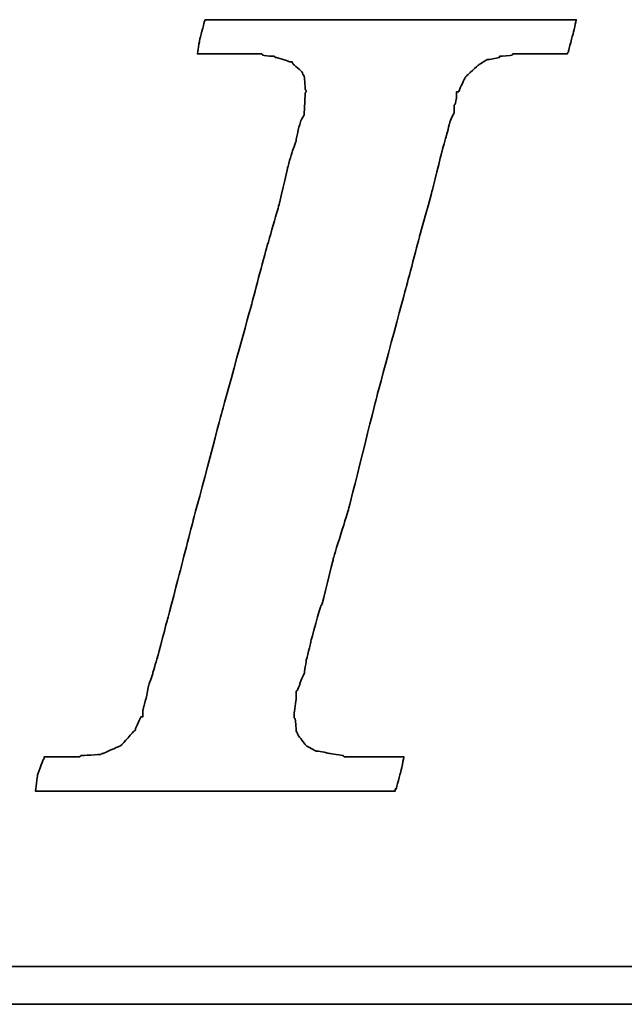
# Model space of a CAD drawing. Header units: millimetres. Extents: x 2482 to 2789, y 455 to 558.
# Tile 33 of 55: x 2709.28 to 2711.7, y 487.4 to 491.34. Entities that reach past the tile are written whole.
import ezdxf

# ---------------------------------------------------------------- set-up
doc = ezdxf.new("R2010")
doc.units = ezdxf.units.MM
doc.header["$LTSCALE"] = 0.2
doc.layers.add('layer 1', color=7, linetype='Continuous')

# ---------------------------------------------------------------- blocks, each defined once
blk = doc.blocks.new('TBI MOTION logo(完整正式版)')
at = {"layer": 'layer 1', "color": 22, "lineweight": 35}
for points, knots in [([(-40.59125, -7.94375), (-40.59125, -7.94375), (-40.97375, -7.94375), (-40.97375, -7.94375), (-40.97375, -7.94375), (-40.97375, -7.94375), (-41.38125, -7.94375), (-41.38125, -7.94375), (-41.38125, -7.94375), (-41.38125, -7.94375), (-41.54875, -7.94375), (-41.54875, -7.94375), (-41.54875, -7.94375), (-41.54875, -7.94375), (-41.59875, -7.94375), (-41.59875, -7.94375), (-41.59875, -7.94375), (-41.59875, -7.94375), (-41.88375, -7.94375), (-41.88375, -7.94375), (-41.88375, -7.94375), (-41.88375, -7.94375), (-41.90875, -7.91875), (-41.90875, -7.91875), (-41.90875, -7.91875), (-41.90875, -7.91875), (-42.19875, -7.87125), (-42.19875, -7.87125), (-42.19875, -7.87125), (-42.19875, -7.87125), (-42.43875, -7.82375), (-42.43875, -7.82375), (-42.43875, -7.82375), (-42.43875, -7.82375), (-42.45875, -7.82375), (-42.45875, -7.82375), (-42.45875, -7.82375), (-42.45875, -7.82375), (-42.48625, -7.82375), (-42.48625, -7.82375), (-42.48625, -7.82375), (-42.48625, -7.82375), (-42.67625, -7.72375), (-42.67625, -7.72375), (-42.67625, -7.72375), (-42.67625, -7.72375), (-42.70125, -7.70375), (-42.70125, -7.70375), (-42.70125, -7.70375), (-42.70125, -7.70375), (-42.72375, -7.67875), (-42.72375, -7.67875), (-42.72375, -7.67875), (-42.72375, -7.67875), (-42.86875, -7.48875), (-42.86875, -7.48875), (-42.86875, -7.48875), (-42.86875, -7.48875), (-42.89375, -7.43875), (-42.89375, -7.43875), (-42.89375, -7.43875), (-42.89375, -7.43875), (-42.91875, -7.38875), (-42.91875, -7.38875), (-42.91875, -7.38875), (-42.91875, -7.38875), (-42.93875, -7.12875), (-42.93875, -7.12875), (-42.93875, -7.12875), (-42.93875, -7.12875), (-42.96375, -7.10375), (-42.96375, -7.10375), (-42.96375, -7.10375), (-42.96375, -7.10375), (-42.96375, -7.05375), (-42.96375, -7.05375), (-42.96375, -7.05375), (-42.96375, -7.05375), (-42.96375, -7.00875), (-42.96375, -7.00875), (-42.96375, -7.00875), (-42.96375, -7.00875), (-42.91875, -6.69625), (-42.91875, -6.69625), (-42.91875, -6.69625), (-42.91875, -6.69625), (-42.91875, -6.62375), (-42.91875, -6.62375), (-42.91875, -6.62375), (-42.91875, -6.62375), (-42.91875, -6.59625), (-42.91875, -6.59625), (-42.91875, -6.59625), (-42.91875, -6.59625), (-42.91875, -6.57375), (-42.91875, -6.57375), (-42.91875, -6.57375), (-42.91875, -6.57375), (-42.91875, -6.52875), (-42.91875, -6.52875), (-42.91875, -6.52875), (-42.91875, -6.52875), (-42.89375, -6.50375), (-42.89375, -6.50375), (-42.89375, -6.50375), (-42.89375, -6.50375), (-42.84375, -6.38375), (-42.84375, -6.38375), (-42.84375, -6.38375), (-42.84375, -6.38375), (-42.84375, -6.35875), (-42.84375, -6.35875), (-42.84375, -6.35875), (-42.84375, -6.35875), (-42.74625, -6.14375), (-42.74625, -6.14375), (-42.74625, -6.14375), (-42.74625, -6.14375), (-42.70125, -5.85375), (-42.70125, -5.85375), (-42.70125, -5.85375), (-42.70125, -5.85375), (-42.60375, -5.47125), (-42.60375, -5.47125), (-42.60375, -5.47125), (-42.60375, -5.47125), (-42.60375, -5.44875), (-42.60375, -5.44875), (-42.60375, -5.44875), (-42.60375, -5.44875), (-42.38875, -4.67875), (-42.38875, -4.67875), (-42.38875, -4.67875), (-42.38875, -4.67875), (-42.36375, -4.65375), (-42.36375, -4.65375), (-42.36375, -4.65375), (-42.36375, -4.65375), (-42.12375, -3.69625), (-42.12375, -3.69625), (-42.12375, -3.69625), (-42.12375, -3.69625), (-42.12375, -3.67374), (-42.12375, -3.67374), (-42.12375, -3.67374), (-42.12375, -3.67374), (-41.78875, -2.59374), (-41.78875, -2.59374), (-41.78875, -2.59374), (-41.78875, -2.59374), (-41.18875, -0.19375), (-41.18875, -0.19375), (-41.18875, -0.19375), (-41.18875, -0.19375), (-40.54375, 2.20624), (-40.54375, 2.20624), (-40.54375, 2.20624), (-40.54375, 2.20624), (-40.25375, 3.30875), (-40.25375, 3.30875), (-40.25375, 3.30875), (-40.25375, 3.30875), (-39.98875, 4.27125), (-39.98875, 4.27125), (-39.98875, 4.27125), (-39.98875, 4.27125), (-39.77375, 5.13125), (-39.77375, 5.13125), (-39.77375, 5.13125), (-39.77375, 5.13125), (-39.67875, 5.47125), (-39.67875, 5.47125), (-39.67875, 5.47125), (-39.67875, 5.47125), (-39.60375, 5.75625), (-39.60375, 5.75625), (-39.60375, 5.75625), (-39.60375, 5.75625), (-39.60375, 5.78125), (-39.60375, 5.78125), (-39.60375, 5.78125), (-39.60375, 5.78125), (-39.50875, 5.97125), (-39.50875, 5.97125), (-39.50875, 5.97125), (-39.50875, 5.97125), (-39.50875, 6.13875), (-39.50875, 6.13875), (-39.50875, 6.13875), (-39.50875, 6.13875), (-39.48625, 6.16625), (-39.48625, 6.16625), (-39.48625, 6.16625), (-39.48625, 6.16625), (-39.46125, 6.28625), (-39.46125, 6.28625), (-39.46125, 6.28625), (-39.46125, 6.28625), (-39.46125, 6.42625), (-39.46125, 6.42625), (-39.46125, 6.42625), (-39.46125, 6.42625), (-39.41375, 6.42625), (-39.41375, 6.42625), (-39.41375, 6.42625), (-39.41375, 6.42625), (-39.29375, 6.69125), (-39.29375, 6.69125), (-39.29375, 6.69125), (-39.29375, 6.69125), (-39.26875, 6.74125), (-39.26875, 6.74125), (-39.26875, 6.74125), (-39.26875, 6.74125), (-39.24375, 6.76625), (-39.24375, 6.76625), (-39.24375, 6.76625), (-39.24375, 6.76625), (-38.98375, 7.00624), (-38.98375, 7.00624), (-38.98375, 7.00624), (-38.98375, 7.00624), (-38.95625, 7.02624), (-38.95625, 7.02624), (-38.95625, 7.02624), (-38.95625, 7.02624), (-38.78875, 7.12624), (-38.78875, 7.12624), (-38.78875, 7.12624), (-38.78875, 7.12624), (-38.76375, 7.12624), (-38.76375, 7.12624), (-38.76375, 7.12624), (-38.76375, 7.12624), (-38.74375, 7.12624), (-38.74375, 7.12624), (-38.74375, 7.12624), (-38.74375, 7.12624), (-38.52875, 7.17125), (-38.52875, 7.17125), (-38.52875, 7.17125), (-38.52875, 7.17125), (-38.52875, 7.19624), (-38.52875, 7.19624), (-38.52875, 7.19624), (-38.52875, 7.19624), (-38.50375, 7.19624), (-38.50375, 7.19624), (-38.50375, 7.19624), (-38.50375, 7.19624), (-38.26125, 7.21875), (-38.26125, 7.21875), (-38.26125, 7.21875), (-38.26125, 7.21875), (-38.23875, 7.24624), (-38.23875, 7.24624), (-38.23875, 7.24624), (-38.23875, 7.24624), (-38.21625, 7.24624), (-38.21625, 7.24624), (-38.21625, 7.24624), (-38.21625, 7.24624), (-38.18875, 7.24624), (-38.18875, 7.24624), (-38.18875, 7.24624), (-38.18875, 7.24624), (-37.90375, 7.24624), (-37.90375, 7.24624), (-37.90375, 7.24624), (-37.90375, 7.24624), (-37.85375, 7.24624), (-37.85375, 7.24624), (-37.85375, 7.24624), (-37.85375, 7.24624), (-37.75875, 7.24624), (-37.75875, 7.24624), (-37.75875, 7.24624), (-37.75875, 7.24624), (-37.42375, 7.24624), (-37.42375, 7.24624), (-37.42375, 7.24624), (-37.42375, 7.24624), (-37.08875, 7.24624), (-37.08875, 7.24624), (-37.08875, 7.24624), (-37.08875, 7.24624), (-37.06375, 7.24624), (-37.06375, 7.24624), (-37.06375, 7.24624), (-37.06375, 7.24624), (-37.06375, 7.26624), (-37.06375, 7.26624), (-37.06375, 7.26624), (-37.06375, 7.26624), (-37.03875, 7.29125), (-37.03875, 7.29125), (-37.03875, 7.29125), (-37.03875, 7.29125), (-37.03875, 7.31625), (-37.03875, 7.31625), (-37.03875, 7.31625), (-37.03875, 7.31625), (-36.94125, 7.67625), (-36.94125, 7.67625), (-36.94125, 7.67625), (-36.94125, 7.67625), (-36.86875, 7.98625), (-36.86875, 7.98625), (-36.86875, 7.98625), (-36.86875, 7.98625), (-36.98875, 7.98625), (-36.98875, 7.98625), (-36.98875, 7.98625), (-36.98875, 7.98625), (-37.42375, 7.98625), (-37.42375, 7.98625), (-37.42375, 7.98625), (-37.42375, 7.98625), (-37.94875, 7.98625), (-37.94875, 7.98625), (-37.94875, 7.98625), (-37.94875, 7.98625), (-38.57375, 7.98625), (-38.57375, 7.98625), (-38.57375, 7.98625), (-38.57375, 7.98625), (-39.29375, 7.98625), (-39.29375, 7.98625), (-39.29375, 7.98625), (-39.29375, 7.98625), (-40.82875, 7.98625), (-40.82875, 7.98625), (-40.82875, 7.98625), (-40.82875, 7.98625), (-42.36375, 7.98625), (-42.36375, 7.98625), (-42.36375, 7.98625), (-42.36375, 7.98625), (-43.08375, 7.98625), (-43.08375, 7.98625), (-43.08375, 7.98625), (-43.08375, 7.98625), (-43.70875, 7.98625), (-43.70875, 7.98625), (-43.70875, 7.98625), (-43.70875, 7.98625), (-44.23375, 7.98625), (-44.23375, 7.98625), (-44.23375, 7.98625), (-44.23375, 7.98625), (-44.66875, 7.98625), (-44.66875, 7.98625), (-44.66875, 7.98625), (-44.66875, 7.98625), (-44.88375, 7.98625), (-44.88375, 7.98625), (-44.88375, 7.98625), (-44.88375, 7.98625), (-44.90875, 7.94125), (-44.90875, 7.94125), (-44.90875, 7.94125), (-44.90875, 7.94125), (-44.90875, 7.91625), (-44.90875, 7.91625), (-44.90875, 7.91625), (-44.90875, 7.91625), (-45.00375, 7.55625), (-45.00375, 7.55625), (-45.00375, 7.55625), (-45.00375, 7.55625), (-45.05375, 7.24624), (-45.05375, 7.24624), (-45.05375, 7.24624), (-45.05375, 7.24624), (-44.61875, 7.24624), (-44.61875, 7.24624), (-44.61875, 7.24624), (-44.61875, 7.24624), (-44.11375, 7.24624), (-44.11375, 7.24624), (-44.11375, 7.24624), (-44.11375, 7.24624), (-43.99375, 7.24624), (-43.99375, 7.24624), (-43.99375, 7.24624), (-43.99375, 7.24624), (-43.94625, 7.24624), (-43.94625, 7.24624), (-43.94625, 7.24624), (-43.94625, 7.24624), (-43.92374, 7.24624), (-43.92374, 7.24624), (-43.92374, 7.24624), (-43.92374, 7.24624), (-43.65875, 7.24624), (-43.65875, 7.24624), (-43.65875, 7.24624), (-43.65875, 7.24624), (-43.63875, 7.21875), (-43.63875, 7.21875), (-43.63875, 7.21875), (-43.63875, 7.21875), (-43.46875, 7.19624), (-43.46875, 7.19624), (-43.46875, 7.19624), (-43.46875, 7.19624), (-43.39875, 7.19624), (-43.39875, 7.19624), (-43.39875, 7.19624), (-43.39875, 7.19624), (-43.37125, 7.17125), (-43.37125, 7.17125), (-43.37125, 7.17125), (-43.37125, 7.17125), (-43.34875, 7.17125), (-43.34875, 7.17125), (-43.34875, 7.17125), (-43.34875, 7.17125), (-43.20375, 7.12624), (-43.20375, 7.12624), (-43.20375, 7.12624), (-43.20375, 7.12624), (-43.05875, 7.07624), (-43.05875, 7.07624), (-43.05875, 7.07624), (-43.05875, 7.07624), (-43.01375, 7.07624), (-43.01375, 7.07624), (-43.01375, 7.07624), (-43.01375, 7.07624), (-42.98875, 7.02624), (-42.98875, 7.02624), (-42.98875, 7.02624), (-42.98875, 7.02624), (-42.79875, 6.86125), (-42.79875, 6.86125), (-42.79875, 6.86125), (-42.79875, 6.86125), (-42.77375, 6.81125), (-42.77375, 6.81125), (-42.77375, 6.81125), (-42.77375, 6.81125), (-42.74625, 6.76625), (-42.74625, 6.76625), (-42.74625, 6.76625), (-42.74625, 6.76625), (-42.72375, 6.47625), (-42.72375, 6.47625), (-42.72375, 6.47625), (-42.72375, 6.47625), (-42.70125, 6.45124), (-42.70125, 6.45124), (-42.70125, 6.45124), (-42.70125, 6.45124), (-42.70125, 6.42625), (-42.70125, 6.42625), (-42.70125, 6.42625), (-42.70125, 6.42625), (-42.72375, 6.40625), (-42.72375, 6.40625), (-42.72375, 6.40625), (-42.72375, 6.40625), (-42.74625, 5.97125), (-42.74625, 5.97125), (-42.74625, 5.97125), (-42.74625, 5.97125), (-42.74625, 5.94625), (-42.74625, 5.94625), (-42.74625, 5.94625), (-42.74625, 5.94625), (-42.74625, 5.92625), (-42.74625, 5.92625), (-42.74625, 5.92625), (-42.74625, 5.92625), (-42.77375, 5.87625), (-42.77375, 5.87625), (-42.77375, 5.87625), (-42.77375, 5.87625), (-42.81875, 5.80625), (-42.81875, 5.80625), (-42.81875, 5.80625), (-42.81875, 5.80625), (-42.86875, 5.63625), (-42.86875, 5.63625), (-42.86875, 5.63625), (-42.86875, 5.63625), (-42.91875, 5.39625), (-42.91875, 5.39625), (-42.91875, 5.39625), (-42.91875, 5.39625), (-42.91875, 5.37124), (-42.91875, 5.37124), (-42.91875, 5.37124), (-42.91875, 5.37124), (-43.01375, 5.10874), (-43.01375, 5.10874), (-43.01375, 5.10874), (-43.01375, 5.10874), (-43.10875, 4.77124), (-43.10875, 4.77124), (-43.10875, 4.77124), (-43.10875, 4.77124), (-43.29875, 3.95625), (-43.29875, 3.95625), (-43.29875, 3.95625), (-43.29875, 3.95625), (-43.58875, 2.95125), (-43.58875, 2.95125), (-43.58875, 2.95125), (-43.58875, 2.95125), (-43.87375, 1.87125), (-43.87375, 1.87125), (-43.87375, 1.87125), (-43.87375, 1.87125), (-44.52625, -0.50374), (-44.52625, -0.50374), (-44.52625, -0.50374), (-44.52625, -0.50374), (-45.14875, -2.85375), (-45.14875, -2.85375), (-45.14875, -2.85375), (-45.14875, -2.85375), (-45.43375, -3.95875), (-45.43375, -3.95875), (-45.43375, -3.95875), (-45.43375, -3.95875), (-45.69875, -4.96875), (-45.69875, -4.96875), (-45.69875, -4.96875), (-45.69875, -4.96875), (-45.91375, -5.78375), (-45.91375, -5.78375), (-45.91375, -5.78375), (-45.91375, -5.78375), (-46.01375, -6.11875), (-46.01375, -6.11875), (-46.01375, -6.11875), (-46.01375, -6.11875), (-46.01375, -6.14375), (-46.01375, -6.14375), (-46.01375, -6.14375), (-46.01375, -6.14375), (-46.10875, -6.40875), (-46.10875, -6.40875), (-46.10875, -6.40875), (-46.10875, -6.40875), (-46.15375, -6.64875), (-46.15375, -6.64875), (-46.15375, -6.64875), (-46.15375, -6.64875), (-46.20375, -6.83875), (-46.20375, -6.83875), (-46.20375, -6.83875), (-46.20375, -6.83875), (-46.22875, -6.93375), (-46.22875, -6.93375), (-46.22875, -6.93375), (-46.22875, -6.93375), (-46.22875, -7.07875), (-46.22875, -7.07875), (-46.22875, -7.07875), (-46.22875, -7.07875), (-46.27375, -7.07875), (-46.27375, -7.07875), (-46.27375, -7.07875), (-46.27375, -7.07875), (-46.39375, -7.34375), (-46.39375, -7.34375), (-46.39375, -7.34375), (-46.39375, -7.34375), (-46.39375, -7.36875), (-46.39375, -7.36875), (-46.39375, -7.36875), (-46.39375, -7.36875), (-46.42125, -7.38875), (-46.42125, -7.38875), (-46.42125, -7.38875), (-46.42125, -7.38875), (-46.68375, -7.67875), (-46.68375, -7.67875), (-46.68375, -7.67875), (-46.68375, -7.67875), (-46.70875, -7.70375), (-46.70875, -7.70375), (-46.70875, -7.70375), (-46.70875, -7.70375), (-46.75375, -7.72375), (-46.75375, -7.72375), (-46.75375, -7.72375), (-46.75375, -7.72375), (-47.08875, -7.87125), (-47.08875, -7.87125), (-47.08875, -7.87125), (-47.08875, -7.87125), (-47.11625, -7.87125), (-47.11625, -7.87125), (-47.11625, -7.87125), (-47.11625, -7.87125), (-47.13875, -7.89375), (-47.13875, -7.89375), (-47.13875, -7.89375), (-47.13875, -7.89375), (-47.56875, -7.91875), (-47.56875, -7.91875), (-47.56875, -7.91875), (-47.56875, -7.91875), (-47.59625, -7.94375), (-47.59625, -7.94375), (-47.59625, -7.94375), (-47.59625, -7.94375), (-47.64375, -7.94375), (-47.64375, -7.94375), (-47.64375, -7.94375), (-47.64375, -7.94375), (-47.73625, -7.94375), (-47.73625, -7.94375), (-47.73625, -7.94375), (-47.73625, -7.94375), (-48.07375, -7.94375), (-48.07375, -7.94375), (-48.07375, -7.94375), (-48.07375, -7.94375), (-48.36125, -7.94375), (-48.36125, -7.94375), (-48.36125, -7.94375), (-48.36125, -7.94375), (-48.36125, -7.96625), (-48.36125, -7.96625), (-48.36125, -7.96625), (-48.36125, -7.96625), (-48.36125, -7.99125), (-48.36125, -7.99125), (-48.36125, -7.99125), (-48.36125, -7.99125), (-48.38875, -8.01375), (-48.38875, -8.01375), (-48.38875, -8.01375), (-48.38875, -8.01375), (-48.50875, -8.34875), (-48.50875, -8.34875), (-48.50875, -8.34875), (-48.50875, -8.34875), (-48.55375, -8.68625), (-48.55375, -8.68625), (-48.55375, -8.68625), (-48.55375, -8.68625), (-48.45875, -8.68625), (-48.45875, -8.68625), (-48.45875, -8.68625), (-48.45875, -8.68625), (-48.07375, -8.68625), (-48.07375, -8.68625), (-48.07375, -8.68625), (-48.07375, -8.68625), (-47.52375, -8.68625), (-47.52375, -8.68625), (-47.52375, -8.68625), (-47.52375, -8.68625), (-46.92375, -8.68625), (-46.92375, -8.68625), (-46.92375, -8.68625), (-46.92375, -8.68625), (-46.25375, -8.68625), (-46.25375, -8.68625), (-46.25375, -8.68625), (-46.25375, -8.68625), (-46.20375, -8.68625), (-46.20375, -8.68625), (-46.20375, -8.68625), (-46.20375, -8.68625), (-44.71375, -8.68625), (-44.71375, -8.68625), (-44.71375, -8.68625), (-44.71375, -8.68625), (-43.22875, -8.68625), (-43.22875, -8.68625), (-43.22875, -8.68625), (-43.22875, -8.68625), (-42.55875, -8.68625), (-42.55875, -8.68625), (-42.55875, -8.68625), (-42.55875, -8.68625), (-42.50875, -8.68625), (-42.50875, -8.68625), (-42.50875, -8.68625), (-42.50875, -8.68625), (-41.93375, -8.68625), (-41.93375, -8.68625), (-41.93375, -8.68625), (-41.93375, -8.68625), (-41.38125, -8.68625), (-41.38125, -8.68625), (-41.38125, -8.68625), (-41.38125, -8.68625), (-40.97375, -8.68625), (-40.97375, -8.68625), (-40.97375, -8.68625), (-40.97375, -8.68625), (-40.78125, -8.68625), (-40.78125, -8.68625), (-40.78125, -8.68625), (-40.78125, -8.68625), (-40.78125, -8.63875), (-40.78125, -8.63875), (-40.78125, -8.63875), (-40.78125, -8.63875), (-40.75875, -8.63875), (-40.75875, -8.63875), (-40.75875, -8.63875), (-40.75875, -8.63875), (-40.66375, -8.27875), (-40.66375, -8.27875), (-40.66375, -8.27875), (-40.66375, -8.27875), (-40.59125, -7.94375), (-40.59125, -7.94375)], [0, 0, 0, 0, 0.00558659, 0.00558659, 0.00558659, 0.0055866, 0.01117318, 0.01117318, 0.01117318, 0.01117319, 0.01675978, 0.01675978, 0.01675978, 0.01675979, 0.02234637, 0.02234637, 0.02234637, 0.02234638, 0.02793296, 0.02793296, 0.02793296, 0.02793297, 0.03351955, 0.03351955, 0.03351955, 0.03351956, 0.03910615, 0.03910615, 0.03910615, 0.03910616, 0.04469274, 0.04469274, 0.04469274, 0.04469275, 0.05027933, 0.05027933, 0.05027933, 0.05027934, 0.05586592, 0.05586592, 0.05586592, 0.05586593, 0.06145251, 0.06145251, 0.06145251, 0.06145252, 0.06703911, 0.06703911, 0.06703911, 0.06703912, 0.0726257, 0.0726257, 0.0726257, 0.07262571, 0.07821229, 0.07821229, 0.07821229, 0.0782123, 0.08379888, 0.08379888, 0.08379888, 0.08379889, 0.08938547, 0.08938547, 0.08938547, 0.08938548, 0.09497207, 0.09497207, 0.09497207, 0.09497208, 0.10055866, 0.10055866, 0.10055866, 0.10055867, 0.10614525, 0.10614525, 0.10614525, 0.10614526, 0.11173184, 0.11173184, 0.11173184, 0.11173185, 0.11731844, 0.11731844, 0.11731844, 0.11731845, 0.12290503, 0.12290503, 0.12290503, 0.12290504, 0.12849162, 0.12849162, 0.12849162, 0.12849163, 0.13407821, 0.13407821, 0.13407821, 0.13407822, 0.1396648, 0.1396648, 0.1396648, 0.13966481, 0.1452514, 0.1452514, 0.1452514, 0.14525141, 0.15083799, 0.15083799, 0.15083799, 0.150838, 0.15642458, 0.15642458, 0.15642458, 0.15642459, 0.16201117, 0.16201117, 0.16201117, 0.16201118, 0.16759777, 0.16759777, 0.16759777, 0.16759778, 0.17318436, 0.17318436, 0.17318436, 0.17318437, 0.17877095, 0.17877095, 0.17877095, 0.17877096, 0.18435754, 0.18435754, 0.18435754, 0.18435755, 0.18994413, 0.18994413, 0.18994413, 0.18994414, 0.19553073, 0.19553073, 0.19553073, 0.19553074, 0.20111732, 0.20111732, 0.20111732, 0.20111733, 0.20670391, 0.20670391, 0.20670391, 0.20670392, 0.2122905, 0.2122905, 0.2122905, 0.21229051, 0.21787709, 0.21787709, 0.21787709, 0.2178771, 0.22346369, 0.22346369, 0.22346369, 0.2234637, 0.22905028, 0.22905028, 0.22905028, 0.22905029, 0.23463687, 0.23463687, 0.23463687, 0.23463688, 0.24022346, 0.24022346, 0.24022346, 0.24022347, 0.24581006, 0.24581006, 0.24581006, 0.24581007, 0.25139665, 0.25139665, 0.25139665, 0.25139666, 0.25698324, 0.25698324, 0.25698324, 0.25698325, 0.26256983, 0.26256983, 0.26256983, 0.26256984, 0.26815642, 0.26815642, 0.26815642, 0.26815643, 0.27374302, 0.27374302, 0.27374302, 0.27374303, 0.27932961, 0.27932961, 0.27932961, 0.27932962, 0.2849162, 0.2849162, 0.2849162, 0.28491621, 0.29050279, 0.29050279, 0.29050279, 0.2905028, 0.29608939, 0.29608939, 0.29608939, 0.2960894, 0.30167598, 0.30167598, 0.30167598, 0.30167599, 0.30726257, 0.30726257, 0.30726257, 0.30726258, 0.31284916, 0.31284916, 0.31284916, 0.31284917, 0.31843575, 0.31843575, 0.31843575, 0.31843576, 0.32402235, 0.32402235, 0.32402235, 0.32402236, 0.32960894, 0.32960894, 0.32960894, 0.32960895, 0.33519553, 0.33519553, 0.33519553, 0.33519554, 0.34078212, 0.34078212, 0.34078212, 0.34078213, 0.34636872, 0.34636872, 0.34636872, 0.34636873, 0.35195531, 0.35195531, 0.35195531, 0.35195532, 0.3575419, 0.3575419, 0.3575419, 0.35754191, 0.36312849, 0.36312849, 0.36312849, 0.3631285, 0.36871508, 0.36871508, 0.36871508, 0.36871509, 0.37430168, 0.37430168, 0.37430168, 0.37430169, 0.37988827, 0.37988827, 0.37988827, 0.37988828, 0.38547486, 0.38547486, 0.38547486, 0.38547487, 0.39106145, 0.39106145, 0.39106145, 0.39106146, 0.39664804, 0.39664804, 0.39664804, 0.39664805, 0.40223464, 0.40223464, 0.40223464, 0.40223465, 0.40782123, 0.40782123, 0.40782123, 0.40782124, 0.41340782, 0.41340782, 0.41340782, 0.41340783, 0.41899441, 0.41899441, 0.41899441, 0.41899442, 0.42458101, 0.42458101, 0.42458101, 0.42458102, 0.4301676, 0.4301676, 0.4301676, 0.43016761, 0.43575419, 0.43575419, 0.43575419, 0.4357542, 0.44134078, 0.44134078, 0.44134078, 0.44134079, 0.44692737, 0.44692737, 0.44692737, 0.44692738, 0.45251397, 0.45251397, 0.45251397, 0.45251398, 0.45810056, 0.45810056, 0.45810056, 0.45810057, 0.46368715, 0.46368715, 0.46368715, 0.46368716, 0.46927374, 0.46927374, 0.46927374, 0.46927375, 0.47486034, 0.47486034, 0.47486034, 0.47486035, 0.48044693, 0.48044693, 0.48044693, 0.48044694, 0.48603352, 0.48603352, 0.48603352, 0.48603353, 0.49162011, 0.49162011, 0.49162011, 0.49162012, 0.4972067, 0.4972067, 0.4972067, 0.49720671, 0.5027933, 0.5027933, 0.5027933, 0.50279331, 0.50837989, 0.50837989, 0.50837989, 0.5083799, 0.51396648, 0.51396648, 0.51396648, 0.51396649, 0.51955307, 0.51955307, 0.51955307, 0.51955308, 0.52513966, 0.52513966, 0.52513966, 0.52513967, 0.53072626, 0.53072626, 0.53072626, 0.53072627, 0.53631285, 0.53631285, 0.53631285, 0.53631286, 0.54189944, 0.54189944, 0.54189944, 0.54189945, 0.54748603, 0.54748603, 0.54748603, 0.54748604, 0.55307263, 0.55307263, 0.55307263, 0.55307264, 0.55865922, 0.55865922, 0.55865922, 0.55865923, 0.56424581, 0.56424581, 0.56424581, 0.56424582, 0.5698324, 0.5698324, 0.5698324, 0.56983241, 0.57541899, 0.57541899, 0.57541899, 0.575419, 0.58100559, 0.58100559, 0.58100559, 0.5810056, 0.58659218, 0.58659218, 0.58659218, 0.58659219, 0.59217877, 0.59217877, 0.59217877, 0.59217878, 0.59776536, 0.59776536, 0.59776536, 0.59776537, 0.60335196, 0.60335196, 0.60335196, 0.60335197, 0.60893855, 0.60893855, 0.60893855, 0.60893856, 0.61452514, 0.61452514, 0.61452514, 0.61452515, 0.62011173, 0.62011173, 0.62011173, 0.62011174, 0.62569832, 0.62569832, 0.62569832, 0.62569833, 0.63128492, 0.63128492, 0.63128492, 0.63128493, 0.63687151, 0.63687151, 0.63687151, 0.63687152, 0.6424581, 0.6424581, 0.6424581, 0.64245811, 0.64804469, 0.64804469, 0.64804469, 0.6480447, 0.65363128, 0.65363128, 0.65363128, 0.65363129, 0.65921788, 0.65921788, 0.65921788, 0.65921789, 0.66480447, 0.66480447, 0.66480447, 0.66480448, 0.67039106, 0.67039106, 0.67039106, 0.67039107, 0.67597765, 0.67597765, 0.67597765, 0.67597766, 0.68156425, 0.68156425, 0.68156425, 0.68156426, 0.68715084, 0.68715084, 0.68715084, 0.68715085, 0.69273743, 0.69273743, 0.69273743, 0.69273744, 0.69832402, 0.69832402, 0.69832402, 0.69832403, 0.70391061, 0.70391061, 0.70391061, 0.70391062, 0.70949721, 0.70949721, 0.70949721, 0.70949722, 0.7150838, 0.7150838, 0.7150838, 0.71508381, 0.72067039, 0.72067039, 0.72067039, 0.7206704, 0.72625698, 0.72625698, 0.72625698, 0.72625699, 0.73184358, 0.73184358, 0.73184358, 0.73184359, 0.73743017, 0.73743017, 0.73743017, 0.73743018, 0.74301676, 0.74301676, 0.74301676, 0.74301677, 0.74860335, 0.74860335, 0.74860335, 0.74860336, 0.75418994, 0.75418994, 0.75418994, 0.75418995, 0.75977654, 0.75977654, 0.75977654, 0.75977655, 0.76536313, 0.76536313, 0.76536313, 0.76536314, 0.77094972, 0.77094972, 0.77094972, 0.77094973, 0.77653631, 0.77653631, 0.77653631, 0.77653632, 0.78212291, 0.78212291, 0.78212291, 0.78212292, 0.7877095, 0.7877095, 0.7877095, 0.78770951, 0.79329609, 0.79329609, 0.79329609, 0.7932961, 0.79888268, 0.79888268, 0.79888268, 0.79888269, 0.80446927, 0.80446927, 0.80446927, 0.80446928, 0.81005587, 0.81005587, 0.81005587, 0.81005588, 0.81564246, 0.81564246, 0.81564246, 0.81564247, 0.82122905, 0.82122905, 0.82122905, 0.82122906, 0.82681564, 0.82681564, 0.82681564, 0.82681565, 0.83240223, 0.83240223, 0.83240223, 0.83240224, 0.83798883, 0.83798883, 0.83798883, 0.83798884, 0.84357542, 0.84357542, 0.84357542, 0.84357543, 0.84916201, 0.84916201, 0.84916201, 0.84916202, 0.8547486, 0.8547486, 0.8547486, 0.85474861, 0.8603352, 0.8603352, 0.8603352, 0.86033521, 0.86592179, 0.86592179, 0.86592179, 0.8659218, 0.87150838, 0.87150838, 0.87150838, 0.87150839, 0.87709497, 0.87709497, 0.87709497, 0.87709498, 0.88268156, 0.88268156, 0.88268156, 0.88268157, 0.88826816, 0.88826816, 0.88826816, 0.88826817, 0.89385475, 0.89385475, 0.89385475, 0.89385476, 0.89944134, 0.89944134, 0.89944134, 0.89944135, 0.90502793, 0.90502793, 0.90502793, 0.90502794, 0.91061453, 0.91061453, 0.91061453, 0.91061454, 0.91620112, 0.91620112, 0.91620112, 0.91620113, 0.92178771, 0.92178771, 0.92178771, 0.92178772, 0.9273743, 0.9273743, 0.9273743, 0.92737431, 0.93296089, 0.93296089, 0.93296089, 0.9329609, 0.93854749, 0.93854749, 0.93854749, 0.9385475, 0.94413408, 0.94413408, 0.94413408, 0.94413409, 0.94972067, 0.94972067, 0.94972067, 0.94972068, 0.95530726, 0.95530726, 0.95530726, 0.95530727, 0.96089385, 0.96089385, 0.96089385, 0.96089386, 0.96648045, 0.96648045, 0.96648045, 0.96648046, 0.97206704, 0.97206704, 0.97206704, 0.97206705, 0.97765363, 0.97765363, 0.97765363, 0.97765364, 0.98324022, 0.98324022, 0.98324022, 0.98324023, 0.98882682, 0.98882682, 0.98882682, 0.98882683, 0.99441341, 0.99441341, 0.99441341, 0.99441342, 1, 1, 1, 1]), ([(75.90875, -9.47875), (75.90875, -9.47875), (75.90875, -12.28625), (75.90875, -12.28625), (75.90875, -12.28625), (75.90875, -12.28625), (75.90875, -12.47875), (75.90875, -12.47875), (75.90875, -12.47875), (75.90875, -12.47875), (75.71625, -12.47875), (75.71625, -12.47875), (75.71625, -12.47875), (75.71625, -12.47875), (-88.32875, -12.47875), (-88.32875, -12.47875), (-88.32875, -12.47875), (-88.32875, -12.47875), (-88.32875, -13.29375), (-88.32875, -13.29375), (-88.32875, -13.29375), (-88.32875, -13.29375), (82.89125, -13.29375), (82.89125, -13.29375), (82.89125, -13.29375), (82.89125, -13.29375), (75.90875, -9.47875), (75.90875, -9.47875)], [0, 0, 0, 0, 0.14285714, 0.14285714, 0.14285714, 0.14285715, 0.28571429, 0.28571429, 0.28571429, 0.2857143, 0.42857143, 0.42857143, 0.42857143, 0.42857144, 0.57142857, 0.57142857, 0.57142857, 0.57142858, 0.71428571, 0.71428571, 0.71428571, 0.71428572, 0.85714286, 0.85714286, 0.85714286, 0.85714287, 1, 1, 1, 1])]:
    blk.add_open_spline(points, degree=3, knots=knots, dxfattribs=at)

msp = doc.modelspace()

# ---------------------------------------------------------------- block references
at = {"xscale": 0.1852549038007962, "yscale": 0.1852549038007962, "zscale": 0.1852549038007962}
msp.add_blockref('TBI MOTION logo(完整正式版)', (2718.3417, 489.8646), dxfattribs=at)

doc.saveas('drawing.dxf')
